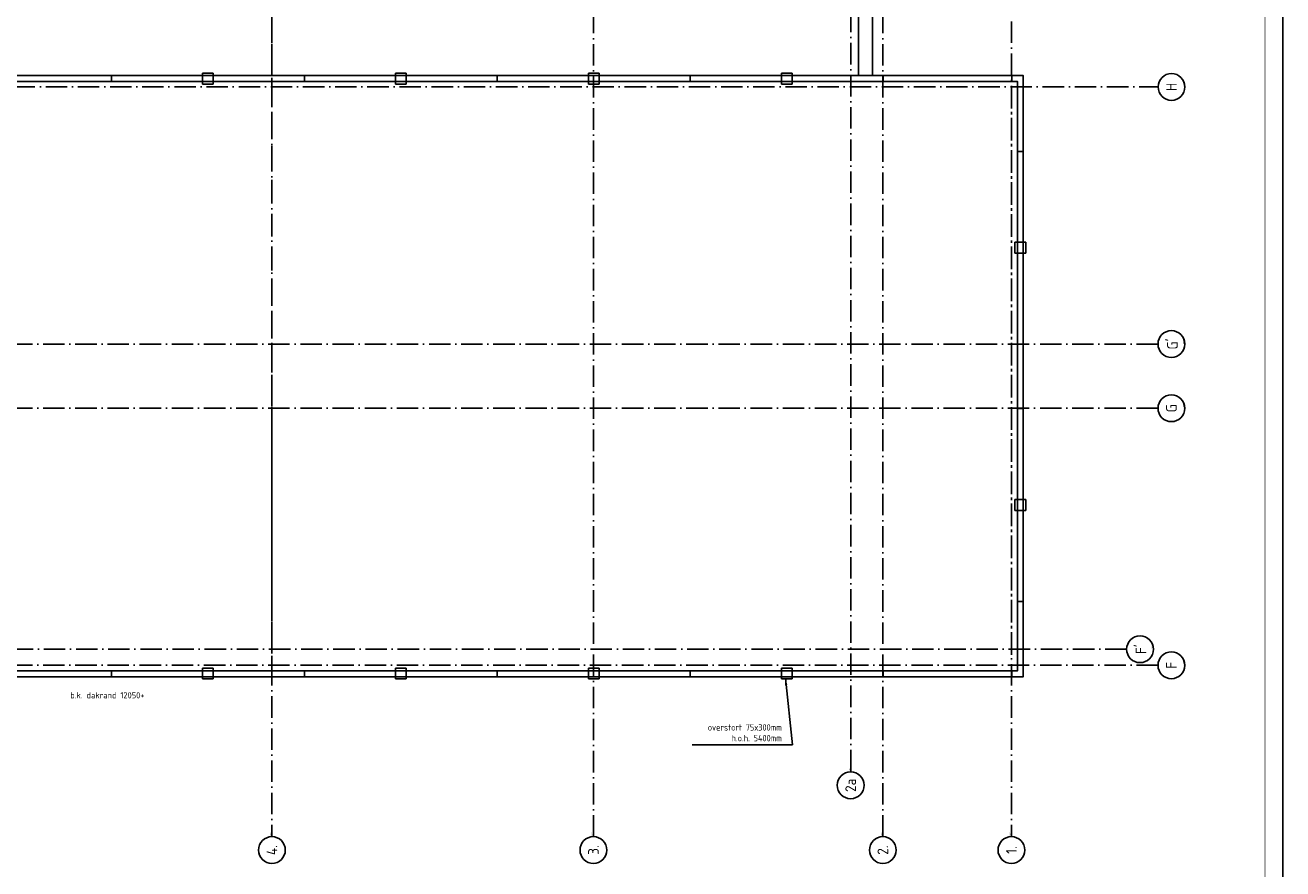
# Model space of a CAD drawing. Header units: millimetres. Extents: x 92017 to 243086, y 190 to 84290.
# Tile 17 of 19: x 207884 to 243086, y 34814 to 58448. Entities that reach past the tile are written whole.
import ezdxf
from ezdxf.enums import TextEntityAlignment as Align

# ---------------------------------------------------------------- set-up
doc = ezdxf.new("R2010")
doc.units = ezdxf.units.MM
doc.header["$LTSCALE"] = 100
doc.linetypes.add('DASHDOT', pattern=[9, 6, -1.5, 0, -1.5])
doc.linetypes.add('HIDDEN', pattern=[9.525, 6.35, -3.175])
doc.layers.get('0').update_dxf_attribs({"linetype": 'CONTINUOUS'})
for name, color, linetype in [('AB$1A---_ATTRIB035', 3, 'CONTINUOUS'), ('AL$1A---_ALGEMEEN', 8, 'CONTINUOUS'), ('AT$1A---_TEKST018', 1, 'CONTINUOUS'), ('LIJN025', 10, 'CONTINUOUS'), ('LIJN050', 90, 'CONTINUOUS'), ('TEKST25', 10, 'CONTINUOUS'), ('TEKST35', 50, 'CONTINUOUS'), ('TEKST50', 90, 'CONTINUOUS')]:
    doc.layers.add(name, color=color, linetype=linetype)
doc.styles.add('ISO', font='ISO.SHX')
doc.styles.add('ROMAND', font='romand')
doc.styles.get("Standard").update_dxf_attribs({"font": 'iso.shx'})
doc.dimstyles.new('018RADI100UIT', dxfattribs={"dimscale": 100, "dimtxt": 1.8, "dimasz": 2, "dimexe": 2, "dimexo": 3, "dimgap": 1, "dimtad": 1, "dimdec": 4, "dimrnd": 1, "dimdsep": 46, "dimtxsty": 'Standard', "dimblk1": 'MSTR3', "dimblk2": 'MSTR3', "dimcen": 3, "dimdle": 1.25, "dimse1": 1, "dimse2": 1, "dimclrd": 7, "dimclre": 1, "dimadec": 0, "dimazin": 0, "dimtfac": 0.75, "dimtdec": 4, "dimtofl": 0, "dimtmove": 1, "dimatfit": 3, "dimfxl": 1, "dimtvp": 1.5, "dimtolj": 1, "dimtzin": 0, "dimarcsym": 0})

# ---------------------------------------------------------------- blocks, each defined once
blk = doc.blocks.new('A0-GE')
at = {"layer": 'LIJN025'}
blk.add_lwpolyline([(1500, 841), (1500, 0), (311, 0), (311, 841)], close=True, dxfattribs=at)
at = {"layer": 'LIJN050', "const_width": 0.2}
blk.add_lwpolyline([(1495, 836), (336, 836), (336, 5), (1495, 5)], close=True, dxfattribs=at)
at = {"layer": 'TEKST25', "style": 'ROMAND', "width": 2.899115}
blk.add_attdef('STATUS', text='', height=2.5, dxfattribs=at).set_placement((1454, 71.5), (1493, 71.5), align=Align.FIT)
at = {"layer": 'TEKST25', "style": 'ISO'}
for tag, p in [('E', (1455.25, 66)), ('NAAM-E', (1466.75, 66)), ('DATUM-E', (1485, 66)), ('D', (1455.25, 61)), ('NAAM-D', (1466.75, 61)), ('DATUM-D', (1485, 61)), ('C', (1455.25, 56)), ('NAAM-C', (1466.75, 56)), ('DATUM-C', (1485, 56)), ('B', (1455.25, 51)), ('NAAM-B', (1466.75, 51)), ('DATUM-B', (1485, 51)), ('A', (1455.25, 46)), ('NAAM-A', (1466.75, 46)), ('DATUM-A', (1485, 46))]:
    blk.add_attdef(tag, text='', height=2.5, dxfattribs=at).set_placement(p, align=Align.CENTER)
for tag, p in [('DATUM', (1332.75, 36.25)), ('SCHAAL', (1368, 36.25)), ('GETEKEND', (1398.25, 36.25)), ('GECONTOL.', (1433, 36.25)), ('FORMAAT', (1463.25, 28.25))]:
    blk.add_attdef(tag, p, '', height=2.5, dxfattribs=at)
at = {"layer": 'TEKST35', "style": 'ISO'}
for tag, p in [('PROJECT', (1334.5, 72.5)), ('PLAATS', (1334.5, 63.5)), ('INSTALLATIE-REGEL1', (1334.5, 52.5)), ('INSTALLATIE-REGEL2', (1334.5, 43.5))]:
    blk.add_attdef(tag, p, '', height=4, dxfattribs=at)
blk.add_attdef('PROJ.NR.', text='', height=4, dxfattribs=at).set_placement((1481, 23), align=Align.CENTER)
at = {"layer": 'TEKST50', "style": 'ISO'}
blk.add_attdef('FILE-NAAM', text='', height=5, dxfattribs=at).set_placement((1473.5, 7.5), align=Align.CENTER)
blk = doc.blocks.new('MSTR3')
at = {"color": 0, "linetype": 'Continuous'}
for p, q in [((-1, 0), (0, 0)), ((0, 1.5), (0, 0)), ((0, 0), (0, -1.5)), ((0, 0), (1.5, 0))]:
    blk.add_line(p, q, dxfattribs=at)
blk.add_circle((0, 0), 0.3, dxfattribs=at)
blk = doc.blocks.new('1011')
at = {"layer": 'AL$1A---_ALGEMEEN', "color": 0, "linetype": 'Continuous'}
blk.add_circle((-750, 0), 750, dxfattribs=at)
blk.add_attdef('STR-NAAM', text='', height=600, rotation=360, dxfattribs=at).set_placement((-750, 0), align=Align.MIDDLE)
at = {"layer": 'AT$1A---_TEKST018', "linetype": 'Continuous'}
blk.add_text('1011', height=100, dxfattribs=at).set_placement((0, 0))
blk = doc.blocks.new('1010')
at = {"layer": 'AL$1A---_ALGEMEEN', "color": 0, "linetype": 'Continuous'}
blk.add_circle((0, 750), 750, dxfattribs=at)
blk.add_attdef('STR-NAAM', text='', height=600, rotation=360, dxfattribs=at).set_placement((0, 750), align=Align.MIDDLE)
at = {"layer": 'AT$1A---_TEKST018', "linetype": 'Continuous'}
blk.add_text('1010', height=100, dxfattribs=at).set_placement((0, 0))

msp = doc.modelspace()

# ---------------------------------------------------------------- linework, layer by layer
at = {"layer": 'AL$1A---_ALGEMEEN', "color": 1, "linetype": 'DASHDOT'}
for p, q in [((235490, 79253), (235490, 35716)), ((235490, 56715), (235490, 40515))]:
    msp.add_line(p, q, dxfattribs=at)
for points in [[(214790, 79253), (214790, 35716)], [(223790, 35716), (223790, 79253)], [(230990, 37547), (230990, 79253)], [(231890, 35716), (231890, 79253)], [(94147, 56716), (239595, 56716)], [(239590, 49516), (92017, 49516)], [(239590, 47716), (95197, 47716)], [(238711, 40966), (188687, 40966)], [(239590, 40516), (190072, 40516)]]:
    msp.add_lwpolyline(points, dxfattribs=at)
at = {"layer": 'AL$1A---_ALGEMEEN', "linetype": 'Continuous'}
for points in [[(197980, 57066), (197980, 74726), (231600, 74726), (231600, 57066)], [(198370, 57066), (198370, 74336), (231210, 74336), (231210, 57066)], [(190810, 57035), (235820, 57035), (235820, 40196), (190810, 40196)], [(190810, 56870), (235655, 56870), (235655, 40361), (190810, 40361)], [(210300, 56870), (210300, 57025)], [(215700, 56870), (215700, 57025)], [(221100, 56870), (221100, 57025)], [(226500, 56870), (226500, 57025)], [(231900, 56870), (231900, 57025)], [(235500, 56870), (235500, 57025)], [(235810, 54906), (235655, 54906)], [(235810, 47706), (235655, 47706)], [(235810, 42306), (235655, 42306)], [(210300, 40196), (210300, 40361)], [(215700, 40196), (215700, 40361)], [(221100, 40196), (221100, 40361)], [(226500, 40196), (226500, 40361)], [(231900, 40196), (231900, 40361)], [(235500, 40196), (235500, 40361)]]:
    msp.add_lwpolyline(points, dxfattribs=at)
at = {"layer": 'AL$1A---_ALGEMEEN', "linetype": 'HIDDEN'}
msp.add_lwpolyline([(214790, 74115), (214790, 40515)], dxfattribs=at)
for points in [[(212850, 56798), (212850, 57098), (213150, 57098), (213150, 56798)], [(218250, 56798), (218250, 57098), (218550, 57098), (218550, 56798)], [(223650, 56798), (223650, 57098), (223950, 57098), (223950, 56798)], [(229050, 56798), (229050, 57098), (229350, 57098), (229350, 56798)], [(235888, 52065), (235588, 52065), (235588, 52365), (235888, 52365)], [(235888, 44856), (235588, 44856), (235588, 45156), (235888, 45156)], [(212850, 40133), (212850, 40433), (213150, 40433), (213150, 40133)], [(218250, 40133), (218250, 40433), (218550, 40433), (218550, 40133)], [(223650, 40133), (223650, 40433), (223950, 40433), (223950, 40133)], [(229050, 40133), (229050, 40433), (229350, 40433), (229350, 40133)]]:
    msp.add_lwpolyline(points, close=True, dxfattribs=at)

# ---------------------------------------------------------------- block references
at = {"xscale": 100, "yscale": 100, "zscale": 100}
msp.add_blockref('A0-GE', (93086, 190), dxfattribs=at)
at = {"layer": 'AL$1A---_ALGEMEEN', "color": 1, "linetype": 'DASHDOT'}
ref = msp.add_blockref('1010', (240345, 56716), dxfattribs=dict(at, xscale=0.5, yscale=0.5, zscale=0.5, rotation=90))
ref.add_attrib('STR-NAAM', 'H', dxfattribs={"layer": 'AB$1A---_ATTRIB035', "linetype": 'Continuous', "height": 300, "rotation": 90}).set_placement((239970, 56716), align=Align.MIDDLE)
ref = msp.add_blockref('1010', (240343, 49516), dxfattribs=dict(at, xscale=0.5, yscale=0.5, zscale=0.5, rotation=90))
ref.add_attrib('STR-NAAM', "G'", dxfattribs={"layer": 'AB$1A---_ATTRIB035', "linetype": 'Continuous', "height": 300, "rotation": 90}).set_placement((239968, 49516), align=Align.MIDDLE)
ref = msp.add_blockref('1010', (240343, 47716), dxfattribs=dict(at, xscale=0.5, yscale=0.5, zscale=0.5, rotation=90))
ref.add_attrib('STR-NAAM', 'G', dxfattribs={"layer": 'AB$1A---_ATTRIB035', "linetype": 'Continuous', "height": 300, "rotation": 90}).set_placement((239968, 47716), align=Align.MIDDLE)
ref = msp.add_blockref('1010', (239464, 40966), dxfattribs=dict(at, xscale=0.5, yscale=0.5, zscale=0.5, rotation=90))
ref.add_attrib('STR-NAAM', "F'", dxfattribs={"layer": 'AB$1A---_ATTRIB035', "linetype": 'Continuous', "height": 300, "rotation": 90}).set_placement((239089, 40966), align=Align.MIDDLE)
ref = msp.add_blockref('1010', (240343, 40516), dxfattribs=dict(at, xscale=0.5, yscale=0.5, zscale=0.5, rotation=90))
ref.add_attrib('STR-NAAM', 'F', dxfattribs={"layer": 'AB$1A---_ATTRIB035', "linetype": 'Continuous', "height": 300, "rotation": 90}).set_placement((239968, 40516), align=Align.MIDDLE)
ref = msp.add_blockref('1011', (230990, 37530), dxfattribs=dict(at, xscale=0.5, yscale=0.5, zscale=0.5, rotation=90))
ref.add_attrib('STR-NAAM', '2a', dxfattribs={"layer": 'AB$1A---_ATTRIB035', "linetype": 'Continuous', "height": 300, "rotation": 90}).set_placement((230990, 37155), align=Align.MIDDLE)
ref = msp.add_blockref('1011', (214790, 35716), dxfattribs=dict(at, xscale=0.5, yscale=0.5, zscale=0.5, rotation=90))
ref.add_attrib('STR-NAAM', '4.', dxfattribs={"layer": 'AB$1A---_ATTRIB035', "linetype": 'Continuous', "height": 300, "rotation": 90}).set_placement((214790, 35341), align=Align.MIDDLE)
ref = msp.add_blockref('1011', (223790, 35716), dxfattribs=dict(at, xscale=0.5, yscale=0.5, zscale=0.5, rotation=90))
ref.add_attrib('STR-NAAM', '3.', dxfattribs={"layer": 'AB$1A---_ATTRIB035', "linetype": 'Continuous', "height": 300, "rotation": 90}).set_placement((223790, 35341), align=Align.MIDDLE)
ref = msp.add_blockref('1011', (231890, 35716), dxfattribs=dict(at, xscale=0.5, yscale=0.5, zscale=0.5, rotation=90))
ref.add_attrib('STR-NAAM', '2.', dxfattribs={"layer": 'AB$1A---_ATTRIB035', "linetype": 'Continuous', "height": 300, "rotation": 90}).set_placement((231890, 35341), align=Align.MIDDLE)
ref = msp.add_blockref('1011', (235490, 35716), dxfattribs=dict(at, xscale=0.5, yscale=0.5, zscale=0.5, rotation=90))
ref.add_attrib('STR-NAAM', '1.', dxfattribs={"layer": 'AB$1A---_ATTRIB035', "linetype": 'Continuous', "height": 300, "rotation": 90}).set_placement((235490, 35341), align=Align.MIDDLE)

# ---------------------------------------------------------------- texts
at = {"layer": 'AT$1A---_TEKST018', "color": 8, "linetype": 'Continuous'}
for s, insert, char_height, attachment_point in [('b.k. dakrand 12050+', (209146, 39764), 175, 1), ('\\A1;overstort 75x300mm\\Ph.o.h. 5400mm', (229064, 38627), 180, 6)]:
    msp.add_mtext(s, dxfattribs=dict(at, insert=insert, char_height=char_height, attachment_point=attachment_point))

# ---------------------------------------------------------------- leaders
at = {"layer": 'AL$1A---_ALGEMEEN', "linetype": 'Continuous', "annotation_type": 0, "has_hookline": 1, "hookline_direction": 1, "text_width": 2506}
msp.add_leader([(229164, 40157), (229364, 38284), (229164, 38284)], dimstyle='018RADI100UIT', override={"dimtxt": 3, "dimse1": 0, "dimse2": 0, "dimclrd": 0, "dimclre": 0, "dimtix": 1, "dimtofl": 1}, dxfattribs=at)

doc.saveas('drawing.dxf')
